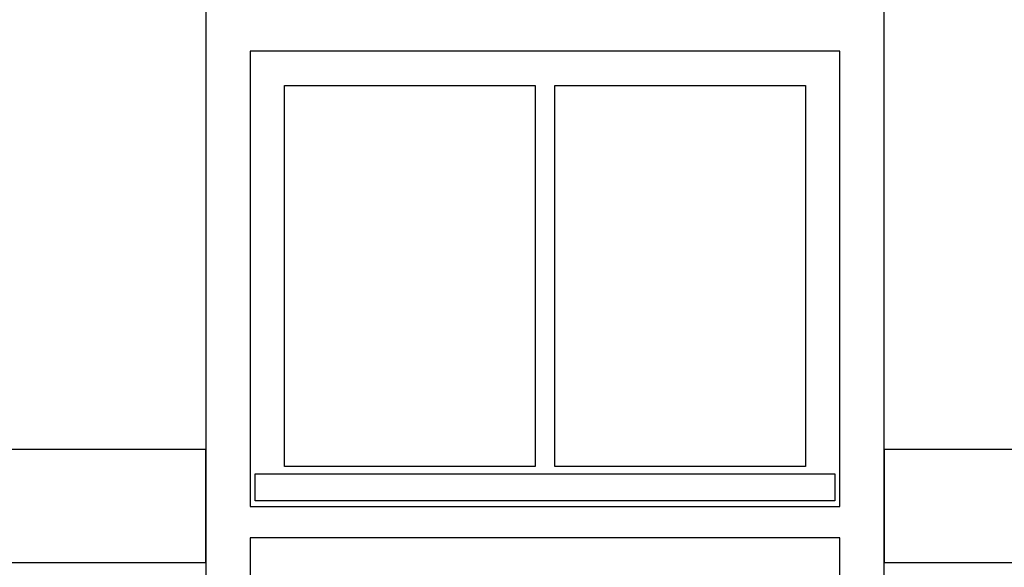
# Model space of a CAD drawing. Extents: x 0 to 286551, y -50 to 581131.
# Tile 18 of 207: x 96147 to 98151, y 558397 to 559511. Entities that reach past the tile are written whole.
import ezdxf

# ---------------------------------------------------------------- set-up
doc = ezdxf.new("R2010")
doc.units = 0
doc.header["$MEASUREMENT"] = 0
for name, color, linetype in [('0.13', 5, 'CONTINUOUS'), ('0.18', 1, 'CONTINUOUS'), ('0.25', 2, 'CONTINUOUS')]:
    doc.layers.add(name, color=color, linetype=linetype)

msp = doc.modelspace()

# ---------------------------------------------------------------- linework, layer by layer
at = {"layer": '0.13'}
for points in [[(96526.4, 558407.2), (96526.4, 558637.2), (95768.4, 558637.2), (95768.4, 558407.2)], [(99211.4, 558407.2), (99211.4, 558637.2), (97906.4, 558637.2), (97906.4, 558407.2)], [(96626.4, 558587.2), (97806.4, 558587.2), (97806.4, 558532.2), (96626.4, 558532.2)]]:
    msp.add_lwpolyline(points, close=True, dxfattribs=at)
at = {"layer": '0.18'}
for points in [[(96616.4, 558521.2), (97816.4, 558521.2), (97816.4, 559447.2), (96616.4, 559447.2)], [(96686.4, 559377.2), (97196.4, 559377.2), (97196.4, 558602.2), (96686.4, 558602.2)], [(97236.4, 559377.2), (97746.4, 559377.2), (97746.4, 558602.2), (97236.4, 558602.2)], [(97816.4, 558457.2), (96616.4, 558457.2), (96616.4, 556777.2), (97816.4, 556777.2)], [(96616.4, 556803.2), (97816.4, 556803.2), (97816.4, 558457.2), (96616.4, 558457.2)]]:
    msp.add_lwpolyline(points, close=True, dxfattribs=at)
at = {"layer": '0.25'}
msp.add_lwpolyline([(96526.4, 556727.2), (97906.4, 556727.2), (97906.4, 559537.2), (96526.4, 559537.2)], close=True, dxfattribs=at)

doc.saveas('drawing.dxf')
